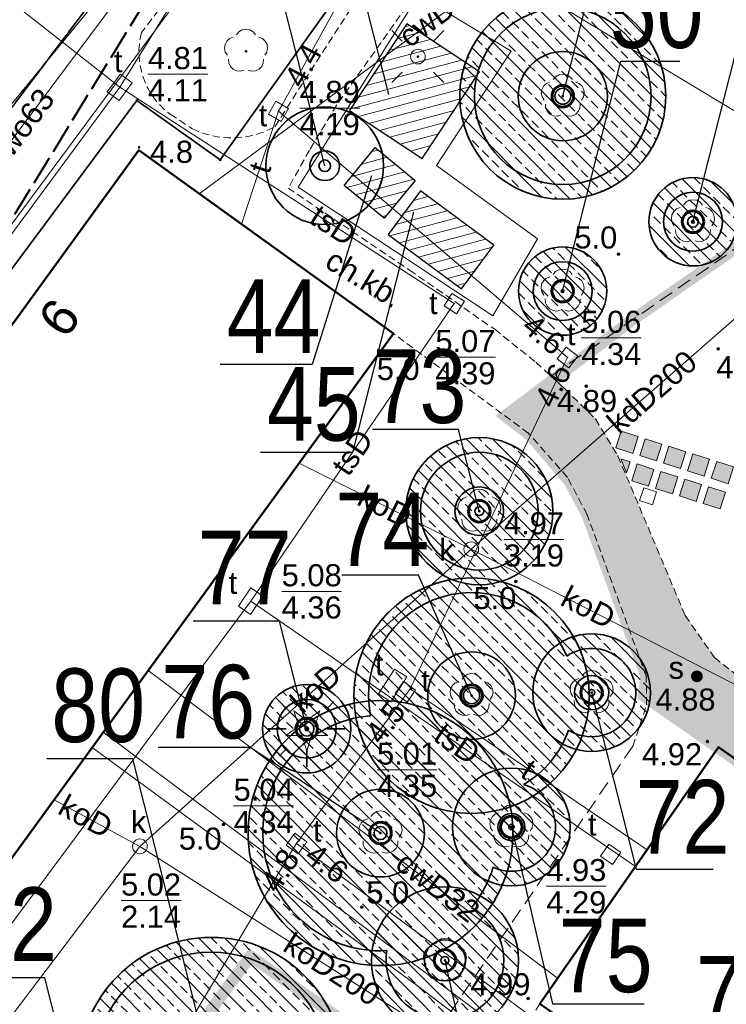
# Model space of a CAD drawing. Extents: x 5477758 to 5478333, y 5918235 to 5918502.
# Tile 51 of 130: x 5477895 to 5477919, y 5918360 to 5918394. Entities that reach past the tile are written whole.
import ezdxf
from ezdxf.enums import TextEntityAlignment as Align

# ---------------------------------------------------------------- set-up
doc = ezdxf.new("R2010")
doc.units = 0
doc.header["$LTSCALE"] = 0.25
doc.header["$PDSIZE"] = 0.75
for name, pattern in [('budynki akt$0$DASHED', [19.05, 12.7, -6.35]), ('PRZER1-1', [2, 1, -1]), ('PRZER2-1', [3, 2, -1]), ('PRZER3-1', [4, 3, -1]), ('PRZER4-1', [5, 4, -1]), ('tabelka$0$mapa PZT$0$xref$0$1753 Tchnologia.dwg$0${ Half Dash }', [0])]:
    doc.linetypes.add(name, pattern=pattern)
doc.layers.get('0').update_dxf_attribs({"linetype": 'CONTINUOUS', "lineweight": 13})
for name, color, linetype, lineweight in [('0_NAWIERZCHNIA UTWARDZONA_CHODNIK', 254, 'CONTINUOUS', 0), ('0_PROJEKTOWANE ZABAWKI', 7, 'CONTINUOUS', 0), ('A_GRANICA OPRACOWANIA', 7, 'CONTINUOUS', 0), ('GEPADR_O', 252, 'CONTINUOUS', 18), ('GEPPGD', 252, 'CONTINUOUS', 18), ('GESBZO', 252, 'CONTINUOUS', 50), ('GESDZI', 30, 'CONTINUOUS', 35), ('GESUZY', 252, 'PRZER1-1', 18), ('GSLKRW', 252, 'CONTINUOUS', 25), ('GSPPRB', 252, 'CONTINUOUS', 20), ('GSPRDI', 252, 'CONTINUOUS', 18), ('GSPRDL', 252, 'CONTINUOUS', 18), ('GSPWPN', 252, 'CONTINUOUS', 13), ('GSPWPN_O', 252, 'CONTINUOUS', 13), ('GSSINN', 252, 'CONTINUOUS', 18), ('GSSKOA', 252, 'PRZER3-1', 18), ('GSSKOD', 252, 'PRZER2-1', 18), ('GSSKOD_O', 252, 'PRZER2-1', 18), ('GULCPR', 252, 'CONTINUOUS', 18), ('GULCPR_O', 252, 'CONTINUOUS', 18), ('GULEPR', 252, 'CONTINUOUS', 18), ('GULKPR', 252, 'CONTINUOUS', 18), ('GULKPR_O', 252, 'CONTINUOUS', 18), ('GULTPR', 252, 'CONTINUOUS', 18), ('GULTPR_O', 252, 'CONTINUOUS', 18), ('GULWPR', 252, 'CONTINUOUS', 18), ('GULWPR_O', 252, 'CONTINUOUS', 18), ('GUPELA', 252, 'CONTINUOUS', 18), ('GUPIKP', 252, 'CONTINUOUS', 18), ('GUPIWZ', 252, 'CONTINUOUS', 18), ('GUPIWZ_O', 252, 'CONTINUOUS', 18), ('GUPKSD', 252, 'CONTINUOUS', 18), ('GUPPRZ', 252, 'CONTINUOUS', 18), ('GUPPRZ_O', 252, 'CONTINUOUS', 18), ('GUPSUT', 252, 'CONTINUOUS', 18), ('GUPSUT_O', 252, 'CONTINUOUS', 18), ('GUPTSZ', 252, 'CONTINUOUS', 18), ('GUPTSZ_O', 252, 'CONTINUOUS', 18), ('OT_Rzedna', 252, 'CONTINUOUS', 18), ('pomiar', 252, 'CONTINUOUS', 18), ('wysokosci', 252, 'CONTINUOUS', 18), ('zakres', 252, 'PRZER4-1', 50), ('ZZ_deskowanie', 170, 'CONTINUOUS', 60), ('ZZ_drzewo-nanoszone-recznie', 24, 'CONTINUOUS', 35), ('ZZ_ekran', 55, 'BATTING', 13), ('ZZ_grupa', 60, 'CONTINUOUS', 30), ('ZZ_grupa-krzewow-szraf', 60, 'CONTINUOUS', 13), ('ZZ_korona', 94, 'CONTINUOUS', 35), ('ZZ_legenda', 7, 'CONTINUOUS', 13), ('ZZ_nawadnianie', 150, 'CONTINUOUS', 9), ('ZZ_NSOD', 202, 'CONTINUOUS', 35), ('ZZ_numer-inwentaryzacyjny', 5, 'CONTINUOUS', 25), ('ZZ_SOD', 210, 'tabelka$0$mapa PZT$0$xref$0$1753 Tchnologia.dwg$0${ Half Dash }', 35), ('ZZ_średnica-pnia', 130, 'CONTINUOUS', 35)]:
    doc.layers.add(name, color=color, linetype=linetype, lineweight=lineweight)
doc.styles.add('GEO-INFO', font='arial.ttf')
doc.styles.add('zielen', font='ARIALN.TTF', dxfattribs={"height": 2.5})
doc.linetypes.add('BATTING', pattern='A,0.00254,-2.54,[134,ltypeshp.shx,S=2.54,R=0,X=-2.54,Y=0],-5.08,[134,ltypeshp.shx,S=2.54,R=180,X=2.54,Y=0],-2.54', length=10.16254)
pattern_1 = [(194.933, (5477837.84446, 5918344.9947), (0.0818164, -0.3067773), [])]
pattern_2 = [(134.933, (5477837.84446, 5918344.9947), (-0.4495376, -0.4484874), []), (134.933, (5477837.845, 5918345.4437), (-0.4495376, -0.4484874), [0.3175, -0.15875])]

# ---------------------------------------------------------------- blocks, each defined once
blk = doc.blocks.new('EPPGN')
blk.add_hatch(color=0).paths.add_polyline_path([(0, -0.09), (0.027812, -0.085595), (0.052901, -0.072812), (0.072812, -0.052901), (0.085595, -0.027812), (0.09, 0), (0.085595, 0.027812), (0.072812, 0.052901), (0.052901, 0.072812), (0.027812, 0.085595), (0, 0.09), (-0.027812, 0.085595), (-0.052901, 0.072812), (-0.072812, 0.052901), (-0.085595, 0.027812), (-0.09, 0), (-0.085595, -0.027812), (-0.072812, -0.052901), (-0.052901, -0.072812), (-0.027812, -0.085595)])
blk = doc.blocks.new('POINT')
at = {"color": 0}
blk.add_point((0, 0), dxfattribs=at)
blk = doc.blocks.new('KOLO')
blk.add_hatch(color=0).paths.add_polyline_path([(-0.5, 0), (-0.482963, -0.12941), (-0.433013, -0.25), (-0.353553, -0.353553), (-0.25, -0.433013), (-0.12941, -0.482963), (0, -0.5), (0.12941, -0.482963), (0.25, -0.433013), (0.353553, -0.353553), (0.433013, -0.25), (0.482963, -0.12941), (0.5, 0), (0.482963, 0.12941), (0.433013, 0.25), (0.353553, 0.353553), (0.25, 0.433013), (0.12941, 0.482963), (0, 0.5), (-0.12941, 0.482963), (-0.25, 0.433013), (-0.353553, 0.353553), (-0.433013, 0.25), (-0.482963, 0.12941)])
blk = doc.blocks.new('SPDIP')
blk.add_hatch(color=0).paths.add_polyline_path([(0, -0.09), (0.027812, -0.085595), (0.052901, -0.072812), (0.072812, -0.052901), (0.085595, -0.027812), (0.09, 0), (0.085595, 0.027812), (0.072812, 0.052901), (0.052901, 0.072812), (0.027812, 0.085595), (0, 0.09), (-0.027812, 0.085595), (-0.052901, 0.072812), (-0.072812, 0.052901), (-0.085595, 0.027812), (-0.09, 0), (-0.085595, -0.027812), (-0.072812, -0.052901), (-0.052901, -0.072812), (-0.027812, -0.085595)])
at = {"color": 0}
blk.add_lwpolyline([(0.544942, 0.177062), (1.426676, -0.463555), (0.336792, -0.463555), (0, -1.500096), (-0.336792, -0.463555), (-1.426676, -0.463555), (-0.544942, 0.177062), (-0.881734, 1.213603), (0, 0.572986), (0.881734, 1.213603)], close=True, dxfattribs=at)
blk = doc.blocks.new('OKRAG_PELNY')
at = {"color": 0}
blk.add_lwpolyline([(0, 0.5), (0.12941, 0.482963), (0.25, 0.433013), (0.353553, 0.353553), (0.433013, 0.25), (0.482963, 0.12941), (0.5, 0), (0.482963, -0.12941), (0.433013, -0.25), (0.353553, -0.353553), (0.25, -0.433013), (0.12941, -0.482963), (0, -0.5), (-0.12941, -0.482963), (-0.25, -0.433013), (-0.353553, -0.353553), (-0.433013, -0.25), (-0.482963, -0.12941), (-0.5, 0), (-0.482963, 0.12941), (-0.433013, 0.25), (-0.353553, 0.353553), (-0.25, 0.433013), (-0.12941, 0.482963)], close=True, dxfattribs=at)
blk = doc.blocks.new('PROSTOKAT1_5-1_PELNY')
at = {"color": 0}
blk.add_lwpolyline([(0.75, -0.5), (-0.75, -0.5), (-0.75, 0.5), (0.75, 0.5)], close=True, dxfattribs=at)
blk = doc.blocks.new('KWADRAT_NIEPRZEZR')
at = {"color": 0}
blk.add_lwpolyline([(-0.5, -0.5), (0.5, -0.5), (0.5, 0.5), (-0.5, 0.5)], close=True, dxfattribs=at)
blk = doc.blocks.new('SUEO')
blk.add_hatch(color=0).paths.add_polyline_path([(-0.002174, 0.089974), (0.023762, 0.086807), (0.042561, 0.0793), (0.060131, 0.066965), (0.076266, 0.047786), (0.086234, 0.025762), (0.089972, 0.002226), (0.088646, -0.015553), (0.081114, -0.038994), (0.066834, -0.060276), (0.049699, -0.075033), (0.027576, -0.085671), (0.004027, -0.08991), (-0.019639, -0.087831), (-0.040932, -0.080154), (-0.059082, -0.067892), (-0.073734, -0.051607), (-0.08374, -0.032979), (-0.089221, -0.011817), (-0.089063, 0.012951), (-0.082571, 0.035806), (-0.069528, 0.057148), (-0.048957, 0.075519), (-0.026898, 0.085887)])
at = {"color": 0}
for points in [[(-1.767767, 1.767767), (-1.06066, 1.06066)], [(1.767767, 1.767767), (1.06066, 1.06066)], [(-1.767767, -1.767767), (-1.06066, -1.06066)], [(1.767767, -1.767767), (1.06066, -1.06066)]]:
    blk.add_lwpolyline(points, dxfattribs=at)
blk = doc.blocks.new('OTRN')
at = {"linetype": 'Continuous', "lineweight": 13}
blk.add_hatch(color=0, dxfattribs=at).paths.add_polyline_path([(0, -0.091, 1), (0, 0.091, 1)])
at = {"color": 0, "linetype": 'Continuous', "lineweight": 13}
blk.add_circle((0, 0), 0.0906, dxfattribs=at)
blk = doc.blocks.new('SZAFA1')
at = {"color": 0}
blk.add_lwpolyline([(-1, -0.5), (-1, 0.5), (1, 0.5), (1, -0.5)], close=True, dxfattribs=at)
blk = doc.blocks.new('drzewo-odreczne')
at = {"layer": 'ZZ_drzewo-nanoszone-recznie', "linetype": 'Continuous'}
for radius in [0.502, 0.196]:
    blk.add_circle((0, 0), radius, dxfattribs=at)
blk = doc.blocks.new('SPDLP')
blk.add_hatch(color=0).paths.add_polyline_path([(0, -0.09), (0.027812, -0.085595), (0.052901, -0.072812), (0.072812, -0.052901), (0.085595, -0.027812), (0.09, 0), (0.085595, 0.027812), (0.072812, 0.052901), (0.052901, 0.072812), (0.027812, 0.085595), (0, 0.09), (-0.027812, 0.085595), (-0.052901, 0.072812), (-0.072812, 0.052901), (-0.085595, 0.027812), (-0.09, 0), (-0.085595, -0.027812), (-0.072812, -0.052901), (-0.052901, -0.072812), (-0.027812, -0.085595)])
at = {"color": 0}
for points in [[(-0.648554, 1.126667), (-0.481106, 1.325358), (-0.255912, 1.454989), (0, 1.5), (0.255912, 1.454989), (0.481106, 1.325358), (0.648554, 1.126667)], [(-1.271938, -0.268652), (-1.40916, -0.048001), (-1.462858, 0.20623), (-1.426585, 0.463525), (-1.304695, 0.693003), (-1.11182, 0.867117), (-0.871109, 0.964971)], [(0.871109, 0.964971), (1.11182, 0.867117), (1.304695, 0.693003), (1.426585, 0.463525), (1.462858, 0.20623), (1.40916, -0.048001), (1.271938, -0.268652)], [(-0.137547, -1.292703), (-0.389802, -1.355024), (-0.648184, -1.327532), (-0.881678, -1.213525), (-1.062258, -1.026689), (-1.168249, -0.78945), (-1.186929, -0.530282)], [(1.186929, -0.530282), (1.168249, -0.78945), (1.062258, -1.026689), (0.881678, -1.213525), (0.648184, -1.327532), (0.389802, -1.355024), (0.137547, -1.292703)]]:
    blk.add_lwpolyline(points, dxfattribs=at)

msp = doc.modelspace()

# ---------------------------------------------------------------- hatches: boundary and pattern name
at = {"lineweight": 0}
for points in [[(5477916.16, 5918379.424), (5477915.978, 5918378.852), (5477915.406, 5918379.034), (5477915.588, 5918379.606)], [(5477916.97, 5918379.167), (5477916.788, 5918378.595), (5477916.216, 5918378.776), (5477916.398, 5918379.348)], [(5477917.78, 5918378.909), (5477917.598, 5918378.337), (5477917.026, 5918378.519), (5477917.208, 5918379.091)], [(5477918.59, 5918378.652), (5477918.408, 5918378.08), (5477917.836, 5918378.262), (5477918.018, 5918378.833)], [(5477915.887, 5918378.566), (5477915.768, 5918378.192), (5477915.567, 5918378.668)], [(5477916.697, 5918378.309), (5477916.515, 5918377.737), (5477915.944, 5918377.919), (5477916.125, 5918378.491)], [(5477919.4, 5918378.394), (5477919.218, 5918377.822), (5477918.646, 5918378.004), (5477918.828, 5918378.576)], [(5477917.507, 5918378.051), (5477917.326, 5918377.48), (5477916.754, 5918377.661), (5477916.935, 5918378.233)], [(5477918.317, 5918377.794), (5477918.136, 5918377.222), (5477917.564, 5918377.404), (5477917.745, 5918377.976)], [(5477919.127, 5918377.537), (5477918.946, 5918376.965), (5477918.374, 5918377.146), (5477918.556, 5918377.718)]]:
    msp.add_hatch(color=254, dxfattribs=at).paths.add_polyline_path(points)
at = {"layer": '0_NAWIERZCHNIA UTWARDZONA_CHODNIK', "transparency": 33554636}
msp.add_hatch(color=256, dxfattribs=at).paths.add_polyline_path([(5477913.305, 5918381.377), (5477913.587, 5918381.118), (5477914.71, 5918380.022), (5477915.305, 5918379.04), (5477915.475, 5918378.759), (5477916.459, 5918376.427), (5477917.761, 5918373.34), (5477918.755, 5918371.916), (5477919.712, 5918371.162), (5477919.923, 5918371.018), (5477937.351, 5918359.126), (5477940.619, 5918356.896), (5477939.869, 5918356.504), (5477938.795, 5918354.966), (5477916.444, 5918370.588), (5477916.433, 5918371.286), (5477914.46, 5918376.682), (5477914.426, 5918376.774), (5477913.752, 5918378.047), (5477912.428, 5918379.542), (5477911.642, 5918380.121)])
at = {"layer": 'ZZ_grupa-krzewow-szraf'}
h = msp.add_hatch(dxfattribs=at)
h.set_pattern_fill('ANSI31', color=256, scale=0.1, angle=90)
h.set_pattern_definition(pattern_1)
h.paths.add_polyline_path([(5477908.821, 5918388.862), (5477910.771, 5918391.808), (5477908.306, 5918393.44), (5477906.355, 5918390.493)])
h = msp.add_hatch(dxfattribs=at)
h.set_pattern_fill('ANSI31', color=256, scale=0.1, angle=90)
h.set_pattern_definition(pattern_1)
h.paths.add_polyline_path([(5477908.586, 5918388.121), (5477907.532, 5918386.838), (5477906.173, 5918387.954), (5477907.228, 5918389.237)])
h = msp.add_hatch(dxfattribs=at)
h.set_pattern_fill('ANSI31', color=256, scale=0.1, angle=90)
h.set_pattern_definition([(194.933, (5477839.079, 5918346.2483), (0.0818164, -0.3067773), [])])
h.paths.add_polyline_path([(5477907.665, 5918386.281), (5477910.158, 5918384.438), (5477911.255, 5918385.921), (5477908.762, 5918387.765)])
at = {"layer": 'ZZ_nawadnianie', "ltscale": 0.15}
h = msp.add_hatch(dxfattribs=at)
h.set_pattern_fill('ANSI33', color=256, scale=0.1, angle=30)
h.set_pattern_definition(pattern_2)
edge = h.paths.add_edge_path()
edge.add_arc((5477913.6, 5918390.983), 3.5, 0, 360)
h = msp.add_hatch(dxfattribs=at)
h.set_pattern_fill('ANSI33', color=256, scale=0.1, angle=30)
h.set_pattern_definition(pattern_2)
edge = h.paths.add_edge_path()
edge.add_arc((5477918.023, 5918386.719), 1.5, 0, 360)
h = msp.add_hatch(dxfattribs=at)
h.set_pattern_fill('ANSI33', color=256, scale=0.1, angle=30)
h.set_pattern_definition(pattern_2)
edge = h.paths.add_edge_path()
edge.add_arc((5477913.595, 5918384.363), 1.5, 0, 360)
h = msp.add_hatch(dxfattribs=at)
h.set_pattern_fill('ANSI33', color=256, scale=0.1, angle=30)
h.set_pattern_definition(pattern_2)
edge = h.paths.add_edge_path()
edge.add_arc((5477910.762, 5918376.887), 2.5, 0, 360)
h = msp.add_hatch(dxfattribs=at)
h.set_pattern_fill('ANSI33', color=256, scale=0.1, angle=30)
h.set_pattern_definition(pattern_2)
edge = h.paths.add_edge_path()
edge.add_arc((5477910.5, 5918370.623), 4, 0, 360)
h = msp.add_hatch(dxfattribs=at)
h.set_pattern_fill('ANSI33', color=256, scale=0.1, angle=30)
h.set_pattern_definition(pattern_2)
edge = h.paths.add_edge_path()
edge.add_arc((5477914.579, 5918370.726), 2, 0, 360)
h = msp.add_hatch(dxfattribs=at)
h.set_pattern_fill('ANSI33', color=256, scale=0.1, angle=30)
h.set_pattern_definition(pattern_2)
edge = h.paths.add_edge_path()
edge.add_arc((5477904.899, 5918369.495), 1.5, 0, 360)
h = msp.add_hatch(dxfattribs=at)
h.set_pattern_fill('ANSI33', color=256, scale=0.1, angle=30)
h.set_pattern_definition(pattern_2)
edge = h.paths.add_edge_path()
edge.add_arc((5477907.406, 5918365.954), 4.5, 0, 360)
h = msp.add_hatch(dxfattribs=at)
h.set_pattern_fill('ANSI33', color=256, scale=0.1, angle=30)
h.set_pattern_definition(pattern_2)
edge = h.paths.add_edge_path()
edge.add_arc((5477911.852, 5918366.16), 2, 0, 360)
h = msp.add_hatch(dxfattribs=at)
h.set_pattern_fill('ANSI33', color=256, scale=0.1, angle=30)
h.set_pattern_definition(pattern_2)
edge = h.paths.add_edge_path()
edge.add_arc((5477909.596, 5918361.628), 2.5, 0, 360)
h = msp.add_hatch(dxfattribs=at)
h.set_pattern_fill('ANSI33', color=256, scale=0.1, angle=30)
h.set_pattern_definition(pattern_2)
edge = h.paths.add_edge_path()
edge.add_arc((5477901.658, 5918357.912), 4.5, 0, 360)

# ---------------------------------------------------------------- linework, layer by layer
for points in [[(5477916.16, 5918379.424), (5477915.978, 5918378.852), (5477915.406, 5918379.034), (5477915.588, 5918379.606), (5477916.16, 5918379.424)], [(5477916.97, 5918379.167), (5477916.788, 5918378.595), (5477916.216, 5918378.776), (5477916.398, 5918379.348), (5477916.97, 5918379.167)], [(5477917.78, 5918378.909), (5477917.598, 5918378.337), (5477917.026, 5918378.519), (5477917.208, 5918379.091), (5477917.78, 5918378.909)], [(5477918.59, 5918378.652), (5477918.408, 5918378.08), (5477917.836, 5918378.262), (5477918.018, 5918378.833), (5477918.59, 5918378.652)], [(5477915.887, 5918378.566), (5477915.768, 5918378.192), (5477915.567, 5918378.668), (5477915.887, 5918378.566)], [(5477916.697, 5918378.309), (5477916.515, 5918377.737), (5477915.944, 5918377.919), (5477916.125, 5918378.491), (5477916.697, 5918378.309)], [(5477919.4, 5918378.394), (5477919.218, 5918377.822), (5477918.646, 5918378.004), (5477918.828, 5918378.576), (5477919.4, 5918378.394)], [(5477917.507, 5918378.051), (5477917.326, 5918377.48), (5477916.754, 5918377.661), (5477916.935, 5918378.233), (5477917.507, 5918378.051)], [(5477918.317, 5918377.794), (5477918.136, 5918377.222), (5477917.564, 5918377.404), (5477917.745, 5918377.976), (5477918.317, 5918377.794)], [(5477919.127, 5918377.537), (5477918.946, 5918376.965), (5477918.374, 5918377.146), (5477918.556, 5918377.718), (5477919.127, 5918377.537)]]:
    msp.add_lwpolyline(points)
at = {"layer": '0_PROJEKTOWANE ZABAWKI'}
msp.add_lwpolyline([(5477916.647, 5918377.107), (5477916.787, 5918377.546), (5477916.348, 5918377.685), (5477916.209, 5918377.247), (5477916.647, 5918377.107)], dxfattribs=at)
at = {"layer": 'A_GRANICA OPRACOWANIA', "color": 1, "linetype": 'budynki akt$0$DASHED', "ltscale": 0.1, "const_width": 0.4}
for points in [[(5477939.869, 5918356.504), (5477940.619, 5918356.896), (5477942.101, 5918363.93), (5477943.898, 5918372.463), (5477938.811, 5918375.814), (5477939.356, 5918376.864), (5477927.622, 5918384.214), (5477926.949, 5918383.275), (5477923.735, 5918385.254), (5477924.621, 5918386.867), (5477922.565, 5918387.972), (5477915.954, 5918383.377), (5477911.642, 5918380.121), (5477912.501, 5918379.46), (5477913.835, 5918377.89), (5477914.426, 5918376.774), (5477916.433, 5918371.286), (5477916.349, 5918370.613), (5477938.795, 5918354.966), (5477939.869, 5918356.504)], [(5477902.984, 5918361.774), (5477916.9, 5918352.076), (5477917.564, 5918351.614), (5477920.33, 5918349.686), (5477925.008, 5918346.426), (5477927.636, 5918344.595), (5477927.224, 5918344.001), (5477929.613, 5918342.342), (5477930.353, 5918341.828), (5477931.84, 5918340.796), (5477932.36, 5918340.435), (5477932.052, 5918338.73), (5477931.779, 5918337.302), (5477931.203, 5918334.286), (5477930.468, 5918330.081), (5477929.362, 5918324.071), (5477927.904, 5918321.69), (5477892.005, 5918346.724), (5477902.984, 5918361.774)]]:
    msp.add_lwpolyline(points, dxfattribs=at)
at = {"layer": 'GESBZO', "linetype": 'Continuous', "lineweight": 50}
msp.add_lwpolyline([(5477870.317, 5918349.4), (5477899.19, 5918389.146), (5477907.843, 5918382.921), (5477878.9, 5918343.165)], close=True, dxfattribs=at)
for points in [[(5477912.816, 5918360.152), (5477918.892, 5918368.876), (5477953.955, 5918344.371)], [(5477948.209, 5918335.409), (5477912.816, 5918360.152)]]:
    msp.add_lwpolyline(points, dxfattribs=at)
at = {"layer": 'GESDZI', "linetype": 'Continuous'}
for points in [[(5477927.041, 5918302.392), (5477865.49, 5918345.57), (5477899.13, 5918390.84), (5477901.96, 5918388.82), (5477916.33, 5918408.95), (5477922.92, 5918418.17), (5477913.96, 5918422.85), (5477897.73, 5918431.34), (5477895.359, 5918432.58)], [(5477972.897, 5918373.915), (5477916.33, 5918408.95), (5477901.96, 5918388.82), (5477899.13, 5918390.84), (5477865.49, 5918345.57), (5477927.041, 5918302.392)]]:
    msp.add_lwpolyline(points, dxfattribs=at)
at = {"layer": 'GESUZY', "linetype": 'PRZER1-1', "lineweight": 18, "ltscale": 0.5}
for points in [[(5477927.041, 5918302.392), (5477865.49, 5918345.57), (5477899.13, 5918390.84), (5477901.96, 5918388.82), (5477916.33, 5918408.95), (5477972.897, 5918373.915)], [(5477972.897, 5918373.915), (5477916.33, 5918408.95), (5477901.96, 5918388.82), (5477899.13, 5918390.84), (5477865.49, 5918345.57), (5477927.041, 5918302.392)]]:
    msp.add_lwpolyline(points, dxfattribs=at)
at = {"layer": 'GSLKRW', "linetype": 'Continuous', "lineweight": 25}
msp.add_lwpolyline([(5477916.923, 5918411.582, 0.17002), (5477912.469, 5918412.502, 0.138117), (5477909.644, 5918410.498), (5477899.436, 5918396.65), (5477887.751, 5918381.183), (5477876.648, 5918366.683), (5477867.96, 5918355.16), (5477862.12, 5918347.42), (5477861.665, 5918346.805)], format="xyb", dxfattribs=at)
at = {"layer": 'GSPPRB', "linetype": 'Continuous', "lineweight": 20}
for p in [(5477899.19, 5918389.146), (5477901.249, 5918387.665), (5477902.681, 5918386.635), (5477907.843, 5918382.921), (5477913.664, 5918381.047), (5477914.71, 5918380.022), (5477912.428, 5918379.542), (5477904.64, 5918378.521), (5477915.475, 5918378.759), (5477913.752, 5918378.047), (5477914.426, 5918376.774), (5477917.761, 5918373.34), (5477918.755, 5918371.916), (5477899.51, 5918371.474), (5477916.433, 5918371.286), (5477916.449, 5918370.316), (5477897.988, 5918369.384), (5477897.61, 5918368.865), (5477915.983, 5918368.908), (5477918.892, 5918368.876), (5477896.313, 5918367.084), (5477916.463, 5918365.389), (5477916.067, 5918364.819), (5477913.42, 5918361.02), (5477912.816, 5918360.152)]:
    msp.add_point(p, dxfattribs=at)
at = {"layer": 'GSSINN', "linetype": 'Continuous', "lineweight": 18}
msp.add_lwpolyline([(5477913.664, 5918381.047), (5477913.201, 5918381.474)], dxfattribs=at)
at = {"layer": 'GSSKOA', "linetype": 'PRZER3-1', "lineweight": 18, "ltscale": 0.5}
msp.add_lwpolyline([(5477916.923, 5918411.582, 0.17002), (5477912.469, 5918412.502, 0.138117), (5477909.644, 5918410.498), (5477899.436, 5918396.65), (5477887.751, 5918381.183), (5477876.648, 5918366.683), (5477867.96, 5918355.16), (5477862.12, 5918347.42), (5477861.665, 5918346.805)], format="xyb", dxfattribs=at)
at = {"layer": 'GSSKOD', "linetype": 'PRZER2-1', "lineweight": 18, "ltscale": 0.5}
for points in [[(5477865.954, 5918352.503), (5477876.648, 5918366.683), (5477887.751, 5918381.183), (5477899.436, 5918396.65), (5477909.644, 5918410.498)], [(5477917.56, 5918408.197), (5477911.982, 5918399.231), (5477905.919, 5918390.686), (5477904.995, 5918389.152), (5477904.268, 5918387.86), (5477908.39, 5918385.079), (5477911.285, 5918383.065), (5477912.686, 5918381.948), (5477913.664, 5918381.047)], [(5477899.19, 5918389.146), (5477870.317, 5918349.4)], [(5477907.843, 5918382.921), (5477899.19, 5918389.146)], [(5477915.983, 5918368.908), (5477916.449, 5918370.316), (5477916.433, 5918371.286), (5477914.426, 5918376.774), (5477913.752, 5918378.047), (5477912.428, 5918379.542), (5477907.843, 5918382.921)], [(5477913.664, 5918381.047), (5477914.71, 5918380.022), (5477915.475, 5918378.759), (5477917.761, 5918373.34), (5477918.755, 5918371.916), (5477919.712, 5918371.162)], [(5477953.955, 5918344.371), (5477918.892, 5918368.876), (5477912.816, 5918360.152), (5477909.863, 5918355.582), (5477916.678, 5918350.56), (5477917.405, 5918351.474), (5477927.496, 5918344.442), (5477926.88, 5918343.51), (5477932.252, 5918339.779), (5477929.362, 5918324.071), (5477935.927, 5918319.225), (5477938.124, 5918320.534), (5477940.031, 5918323.232), (5477938.216, 5918324.426), (5477940.878, 5918328.21), (5477941.747, 5918327.531), (5477940.015, 5918324.991), (5477941.068, 5918324.27)], [(5477915.983, 5918368.908), (5477915.983, 5918368.908), (5477915.983, 5918368.908)]]:
    msp.add_lwpolyline(points, dxfattribs=at)
for points in [[(5477900.261, 5918390.369), (5477901, 5918389.887, 0.248684), (5477903.814, 5918389.947), (5477906.674, 5918394.398), (5477915.085, 5918407.763, 0.247475), (5477914.641, 5918409.933)], [(5477911.534, 5918409.059), (5477899.283, 5918393.144, 0.305414), (5477900.261, 5918390.369)]]:
    msp.add_lwpolyline(points, format="xyb", dxfattribs=at)
at = {"layer": 'GSSKOD', "linetype": 'PRZER2-1', "lineweight": 18}
msp.add_lwpolyline([(5477913.201, 5918381.474), (5477922.112, 5918387.635), (5477923.78, 5918386.612), (5477923.191, 5918385.588), (5477926.949, 5918383.275), (5477927.622, 5918384.214), (5477939.356, 5918376.864), (5477938.811, 5918375.814), (5477943.898, 5918372.463), (5477940.619, 5918356.896), (5477940.619, 5918356.896)], dxfattribs=at)
at = {"layer": 'GULCPR', "linetype": 'Continuous', "lineweight": 18}
for points in [[(5477901.249, 5918387.665), (5477914.632, 5918397.581)], [(5477899.51, 5918371.474), (5477913.42, 5918361.02)], [(5477897.988, 5918369.384), (5477912.19, 5918358.778), (5477911.02, 5918357.046), (5477913.282, 5918355.393), (5477914.561, 5918357.187), (5477924.74, 5918350.032), (5477947.263, 5918333.933)], [(5477897.61, 5918368.865), (5477908.665, 5918360.767), (5477911.414, 5918358.665), (5477910.336, 5918357.112), (5477913.42, 5918354.88), (5477914.595, 5918356.444), (5477929.504, 5918345.945), (5477947.01, 5918333.538)]]:
    msp.add_lwpolyline(points, dxfattribs=at)
at = {"layer": 'GULEPR', "linetype": 'Continuous', "lineweight": 18}
msp.add_lwpolyline([(5477935.499, 5918397.082), (5477937.361, 5918397.785), (5477912.983, 5918412.792), (5477909.758, 5918408.797), (5477894.703, 5918390.505), (5477886.307, 5918389.031), (5477885.058, 5918389.937)], dxfattribs=at)
at = {"layer": 'GULKPR', "linetype": 'Continuous', "lineweight": 18}
for points in [[(5477915.758, 5918414.847), (5477904.421, 5918399.536), (5477906.967, 5918402.974), (5477866.761, 5918348.672)], [(5477938.504, 5918379.01), (5477904.421, 5918399.536)], [(5477923.346, 5918386.286), (5477922.742, 5918386.303), (5477910.49, 5918375.599)], [(5477904.64, 5918378.521), (5477910.49, 5918375.599)], [(5477910.49, 5918375.599), (5477899.231, 5918365.503)], [(5477920.222, 5918370.601), (5477910.49, 5918375.599)], [(5477896.313, 5918367.084), (5477899.231, 5918365.503)], [(5477899.231, 5918365.503), (5477884.15, 5918345.61)], [(5477912.31, 5918357.179), (5477899.231, 5918365.503)]]:
    msp.add_lwpolyline(points, dxfattribs=at)
at = {"layer": 'GULTPR', "linetype": 'Continuous', "lineweight": 18}
for points in [[(5477922.67, 5918425.86), (5477922.52, 5918425.566), (5477912.874, 5918406.653), (5477912.76, 5918406.43), (5477912.639, 5918406.211), (5477904.061, 5918390.689), (5477903.94, 5918390.47), (5477913.569, 5918382.272), (5477913.76, 5918382.11), (5477913.65, 5918381.879), (5477908.41, 5918370.85), (5477908.262, 5918370.649), (5477904.55, 5918365.6), (5477904.751, 5918365.452), (5477947.345, 5918334.06)], [(5477908.029, 5918406.56), (5477898.547, 5918391.286)], [(5477890.015, 5918398.006), (5477898.547, 5918391.286)], [(5477868.129, 5918350.025), (5477898.547, 5918391.286)], [(5477898.547, 5918391.286), (5477909.913, 5918383.941)], [(5477903.94, 5918390.47), (5477902.681, 5918386.635)], [(5477909.913, 5918383.941), (5477902.995, 5918373.828)], [(5477902.995, 5918373.828), (5477883.461, 5918347.533)], [(5477902.995, 5918373.828), (5477915.02, 5918365.538), (5477916.067, 5918364.819)], [(5477908.41, 5918370.85), (5477916.463, 5918365.389)], [(5477904.55, 5918365.6), (5477904.421, 5918365.385), (5477891.28, 5918343.408), (5477891.15, 5918343.19), (5477897.286, 5918337.71)]]:
    msp.add_lwpolyline(points, dxfattribs=at)
at = {"layer": 'GULWPR', "linetype": 'Continuous', "lineweight": 18}
msp.add_lwpolyline([(5477915.953, 5918418.122), (5477908.77, 5918408.053), (5477881.88, 5918372.15), (5477885.271, 5918369.927)], dxfattribs=at)
at = {"layer": 'GUPPRZ_O', "linetype": 'Continuous', "lineweight": 9, "flags": 128}
for points in [[(5477899.503, 5918391.73), (5477901.542, 5918391.73)], [(5477904.661, 5918390.582), (5477906.7, 5918390.582)], [(5477914.229, 5918382.773), (5477916.267, 5918382.773)], [(5477909.271, 5918382.118), (5477911.309, 5918382.118)], [(5477911.601, 5918375.931), (5477913.639, 5918375.931)], [(5477904.048, 5918374.164), (5477906.086, 5918374.164)], [(5477907.289, 5918368.106), (5477909.327, 5918368.106)], [(5477902.415, 5918366.877), (5477904.453, 5918366.877)], [(5477913.039, 5918364.148), (5477915.077, 5918364.148)], [(5477898.59, 5918363.658), (5477900.628, 5918363.658)]]:
    msp.add_lwpolyline(points, dxfattribs=at)
at = {"layer": 'pomiar', "linetype": 'PRZER2-1', "lineweight": 13, "flags": 128}
msp.add_lwpolyline([(5477915.983, 5918368.908), (5477903.336, 5918350.476), (5477901.759, 5918348.207), (5477901.353, 5918348.025), (5477901.03, 5918348.011), (5477900.686, 5918348.087), (5477900.686, 5918348.087)], dxfattribs=at)
at = {"layer": 'zakres', "linetype": 'PRZER4-1', "lineweight": 40}
msp.add_lwpolyline([(5477963.54, 5918377.848), (5477941.504, 5918392.244), (5477979.546, 5918459.295), (5477938.033, 5918482.848), (5477904.167, 5918427.813), (5477915.775, 5918420.837), (5477872.982, 5918351.171), (5477887.852, 5918340.978), (5477923.836, 5918315.921)], close=True, dxfattribs=at)
at = {"layer": 'ZZ_deskowanie', "linetype": 'Continuous', "ltscale": 0.1}
for centre in [(5477913.6, 5918390.983, 10.12), (5477918.023, 5918386.719), (5477913.595, 5918384.363), (5477910.762, 5918376.887), (5477910.5, 5918370.623, 10.12), (5477914.579, 5918370.726), (5477904.899, 5918369.495, 10.12), (5477911.852, 5918366.16), (5477907.406, 5918365.954, 10.12), (5477909.596, 5918361.628)]:
    msp.add_circle(centre, 0.367, dxfattribs=at)
at = {"layer": 'ZZ_ekran', "ltscale": 0.15, "elevation": 10.18}
msp.add_lwpolyline([(5477908.696, 5918394.424), (5477904.607, 5918387.892), (5477911.227, 5918383.521), (5477912.743, 5918386.138), (5477909.312, 5918388.635), (5477911.842, 5918392.518), (5477908.696, 5918394.424)], dxfattribs=at)
at = {"layer": 'ZZ_grupa', "elevation": 10.8}
msp.add_lwpolyline([(5477908.821, 5918388.862), (5477910.771, 5918391.808), (5477908.306, 5918393.44), (5477906.355, 5918390.493)], close=True, dxfattribs=at)
at = {"layer": 'ZZ_grupa'}
for points in [[(5477908.586, 5918388.121), (5477907.532, 5918386.838), (5477906.173, 5918387.954), (5477907.228, 5918389.237)], [(5477907.665, 5918386.281), (5477910.158, 5918384.438), (5477911.255, 5918385.921), (5477908.762, 5918387.765)]]:
    msp.add_lwpolyline(points, close=True, dxfattribs=at)
at = {"layer": 'ZZ_korona'}
for p, q in [((5477904.899, 5918370.189), (5477904.899, 5918370.802)), ((5477904.192, 5918370.202), (5477903.975, 5918370.419)), ((5477905.606, 5918370.202), (5477905.823, 5918370.419)), ((5477904.205, 5918369.495), (5477903.593, 5918369.495)), ((5477905.593, 5918369.495), (5477906.205, 5918369.495)), ((5477904.192, 5918368.788), (5477903.975, 5918368.572)), ((5477904.899, 5918368.802), (5477904.899, 5918368.189)), ((5477905.606, 5918368.788), (5477905.823, 5918368.572))]:
    msp.add_line(p, q, dxfattribs=at)
for centre, radius in [((5477913.6, 5918390.983, 10.12), 3), ((5477905.512, 5918388.621, 10.18), 2), ((5477918.023, 5918386.719), 1), ((5477913.595, 5918384.363), 1), ((5477910.762, 5918376.887), 2), ((5477904.899, 5918369.495), 1)]:
    msp.add_circle(centre, radius, dxfattribs=at)
for centre, radius, start, end in [((5477910.5, 5918370.623), 3.5, 22.5258, 191.2582), ((5477914.579, 5918370.726), 1.5, 238.5266, 124.3507), ((5477907.406, 5918365.954), 4, 94.8625, 273.1161), ((5477910.5, 5918370.623), 3.5, 300.3167, 340.3514), ((5477911.852, 5918366.16), 1.5, 245.6781, 73.9512), ((5477907.406, 5918365.954), 4, 320.5753, 343.1291), ((5477909.596, 5918361.628), 2, 170.4407, 63.2507), ((5477901.658, 5918357.912), 4, 9.7782, 236.4984)]:
    msp.add_arc(centre, radius, start, end, dxfattribs=at)
at = {"layer": 'ZZ_legenda', "ltscale": 0.25}
msp.add_lwpolyline([(5477904.626, 5918369.584), (5477904.492, 5918369.997), (5477904.458, 5918370.102), (5477904.899, 5918369.782), (5477905.34, 5918370.102), (5477905.171, 5918369.584), (5477905.612, 5918369.264), (5477905.067, 5918369.264), (5477904.899, 5918368.745), (5477904.73, 5918369.264), (5477904.186, 5918369.264), (5477904.626, 5918369.584)], dxfattribs=at)
msp.add_circle((5477904.899, 5918369.495), 0.069, dxfattribs=at)
at = {"layer": 'ZZ_NSOD', "ltscale": 0.15}
for centre, radius in [((5477913.6, 5918390.983, 10.12), 1.515), ((5477918.023, 5918386.719), 0.182), ((5477913.595, 5918384.363), 0.365), ((5477910.762, 5918376.887), 0.825), ((5477910.5, 5918370.623, 10.12), 1.488), ((5477914.579, 5918370.726), 0.583), ((5477904.899, 5918369.495), 0.247), ((5477907.406, 5918365.954), 1.49), ((5477911.852, 5918366.16), 0.455), ((5477909.596, 5918361.628), 0.698)]:
    msp.add_circle(centre, radius, dxfattribs=at)
at = {"layer": 'ZZ_numer-inwentaryzacyjny'}
for points in [[(5477907.685, 5918391.039), (5477905.184, 5918400.908), (5477902.254, 5918400.908)], [(5477918.023, 5918386.719), (5477920.001, 5918394.526), (5477922.005, 5918394.526)], [(5477913.595, 5918384.363), (5477915.573, 5918392.169), (5477917.577, 5918392.169)], [(5477908.522, 5918387.045), (5477906.454, 5918378.884), (5477903.329, 5918378.884)], [(5477910.762, 5918376.887), (5477910.06, 5918379.658), (5477907.129, 5918379.658)], [(5477910.5, 5918370.623), (5477908.693, 5918374.709), (5477906.087, 5918374.709)], [(5477904.899, 5918369.495), (5477903.971, 5918373.155), (5477901.041, 5918373.155)], [(5477914.579, 5918370.726), (5477916.098, 5918364.731), (5477918.704, 5918364.731)], [(5477907.406, 5918365.954), (5477902.981, 5918368.865), (5477899.856, 5918368.865)], [(5477901.658, 5918357.912), (5477898.996, 5918368.474), (5477896.066, 5918368.474)], [(5477911.852, 5918366.16), (5477913.246, 5918360.152), (5477916.37, 5918360.152)], [(5477909.596, 5918361.628), (5477910.643, 5918356.89), (5477913.767, 5918356.89)], [(5477898.182, 5918352.421), (5477895.999, 5918361.037), (5477893.068, 5918361.037)]]:
    msp.add_lwpolyline(points, dxfattribs=at)
for points, elevation in [([(5477905.512, 5918388.621), (5477903.011, 5918398.49), (5477900.08, 5918398.49)], 10.18), ([(5477913.6, 5918390.983), (5477915.292, 5918397.658), (5477917.296, 5918397.658)], 10.12), ([(5477907.095, 5918388.282), (5477905.085, 5918381.866), (5477901.961, 5918381.866)], -10.14)]:
    msp.add_lwpolyline(points, dxfattribs=dict(at, elevation=elevation))
at = {"layer": 'ZZ_SOD', "ltscale": 0.15}
for centre, radius in [((5477913.6, 5918390.983, 10.12), 3.5), ((5477918.023, 5918386.719), 1.5), ((5477913.595, 5918384.363), 1.5), ((5477910.762, 5918376.887), 2.5), ((5477910.5, 5918370.623), 4), ((5477914.579, 5918370.726), 2), ((5477904.899, 5918369.495), 1.5), ((5477907.406, 5918365.954, 10.12), 4.5), ((5477911.852, 5918366.16), 2), ((5477909.596, 5918361.628), 2.5), ((5477901.658, 5918357.912), 4.5)]:
    msp.add_circle(centre, radius, dxfattribs=at)
at = {"layer": 'ZZ_średnica-pnia', "ltscale": 0.15}
for centre, radius in [((5477913.6, 5918390.983, 10.12), 0.27), ((5477918.023, 5918386.719), 0.045), ((5477913.595, 5918384.363), 0.045), ((5477910.762, 5918376.887), 0.15), ((5477910.5, 5918370.623), 0.275), ((5477914.579, 5918370.726), 0.105), ((5477904.899, 5918369.495), 0.055), ((5477907.406, 5918365.954), 0.22), ((5477911.852, 5918366.16), 0.09), ((5477909.596, 5918361.628), 0.135)]:
    msp.add_circle(centre, radius, dxfattribs=at)

# ---------------------------------------------------------------- block references
at = {"layer": 'GEPPGD', "lineweight": 18, "xscale": 0.5, "yscale": 0.5}
for p in [(5477899.13, 5918390.84), (5477901.96, 5918388.82)]:
    msp.add_blockref('EPPGN', p, dxfattribs=at)
at = {"layer": 'GSPRDI', "lineweight": 18, "xscale": 0.5, "yscale": 0.5}
msp.add_blockref('SPDIP', (5477904.899, 5918369.495), dxfattribs=at)
at = {"layer": 'GSPRDL', "color": 96, "lineweight": 18, "true_color": 0x008000, "xscale": 0.5, "yscale": 0.5}
for p in [(5477902.838, 5918392.509), (5477913.6, 5918390.983), (5477918.023, 5918386.719), (5477913.595, 5918384.363), (5477910.762, 5918376.887), (5477914.579, 5918370.726), (5477910.5, 5918370.623), (5477911.852, 5918366.16), (5477907.406, 5918365.954), (5477909.596, 5918361.628)]:
    msp.add_blockref('SPDLP', p, dxfattribs=at)
at = {"layer": 'GSPWPN', "lineweight": 13, "xscale": 0.09, "yscale": 0.09}
for p in [(5477899.203, 5918389.248), (5477908.196, 5918382.313)]:
    msp.add_blockref('KOLO', p, dxfattribs=at)
at = {"layer": 'GUPELA', "lineweight": 18, "xscale": 0.5, "yscale": 0.5}
for name, p in [('SUEO', (5477908.677, 5918392.328, 10.15)), ('OKRAG_PELNY', (5477908.677, 5918392.328, 10.16))]:
    msp.add_blockref(name, p, dxfattribs=at)
at = {"layer": 'GUPIKP', "lineweight": 18, "xscale": 0.5, "yscale": 0.5}
for p in [(5477898.547, 5918391.286), (5477903.94, 5918390.47), (5477909.913, 5918383.941), (5477913.76, 5918382.11), (5477902.995, 5918373.828), (5477908.41, 5918370.85), (5477904.55, 5918365.6), (5477915.02, 5918365.538)]:
    msp.add_blockref('POINT', p, dxfattribs=at)
at = {"layer": 'GUPIWZ', "lineweight": 18}
for name, p, xscale, yscale, rotation in [('PROSTOKAT1_5-1_PELNY', (5477898.547, 5918391.286), 0.5, 0.5, 53.2177913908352), ('KWADRAT_NIEPRZEZR', (5477903.94, 5918390.47), 0.5, 0.5, 330.2597751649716), ('KWADRAT_NIEPRZEZR', (5477909.913, 5918383.941), 0.5, 0.5, 327.977112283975), ('KWADRAT_NIEPRZEZR', (5477913.76, 5918382.11), 0.5, 0.5, 141.9952105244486), ('PROSTOKAT1_5-1_PELNY', (5477902.995, 5918373.828), 0.5, 0.5, 55.62718160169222), ('KWADRAT_NIEPRZEZR', (5477908.247, 5918370.753), 0.4999999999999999, 0.4999999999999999, 324.8310861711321), ('KWADRAT_NIEPRZEZR', (5477904.55, 5918365.6), 0.5, 0.5, 324.1274537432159), ('KWADRAT_NIEPRZEZR', (5477915.225, 5918365.231), 0.4999999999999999, 0.4999999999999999, 324.8310861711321)]:
    msp.add_blockref(name, p, dxfattribs=dict(at, xscale=xscale, yscale=yscale, rotation=rotation))
at = {"layer": 'GUPIWZ', "lineweight": 18, "xscale": 0.5, "yscale": 0.5}
for p in [(5477910.49, 5918375.599), (5477899.231, 5918365.503)]:
    msp.add_blockref('OKRAG_PELNY', p, dxfattribs=at)
at = {"layer": 'GUPKSD', "lineweight": 18, "xscale": 0.5, "yscale": 0.5}
for p in [(5477910.49, 5918375.599), (5477899.231, 5918365.503)]:
    msp.add_blockref('POINT', p, dxfattribs=at)
at = {"layer": 'GUPPRZ', "lineweight": 18}
for p in [(5477898.547, 5918391.286), (5477904.061, 5918390.689), (5477903.94, 5918390.47), (5477909.913, 5918383.941), (5477913.569, 5918382.272), (5477913.65, 5918381.879), (5477913.76, 5918382.11), (5477910.49, 5918375.599), (5477902.995, 5918373.828), (5477918.156, 5918371.277), (5477908.41, 5918370.85), (5477908.262, 5918370.649), (5477899.231, 5918365.503), (5477904.55, 5918365.6), (5477904.751, 5918365.452), (5477915.02, 5918365.538), (5477904.421, 5918365.385)]:
    msp.add_blockref('POINT', p, dxfattribs=at)
at = {"layer": 'GUPSUT', "lineweight": 18, "xscale": 0.4, "yscale": 0.4}
msp.add_blockref('KOLO', (5477918.156, 5918371.277), dxfattribs=at)
at = {"layer": 'GUPTSZ', "lineweight": 18, "xscale": 0.4999999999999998, "yscale": 0.4999999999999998, "rotation": 237.2058443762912}
msp.add_blockref('SZAFA1', (5477907.82, 5918370.971), dxfattribs=at)
at = {"layer": 'OT_Rzedna', "color": 7, "linetype": 'Continuous', "xscale": 0.5, "yscale": 0.5, "zscale": 0.5}
for p in [(5477915.491, 5918385.618), (5477918.884, 5918382.403), (5477914.397, 5918381.137), (5477912.003, 5918374.502), (5477918.518, 5918369.06), (5477902.073, 5918366.245), (5477906.768, 5918363.44), (5477912.421, 5918360.332)]:
    msp.add_blockref('OTRN', p, dxfattribs=at)
at = {"layer": 'ZZ_drzewo-nanoszone-recznie', "rotation": 98.49156574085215}
msp.add_blockref('drzewo-odreczne', (5477905.512, 5918388.621, 10.18), dxfattribs=at)

# ---------------------------------------------------------------- texts
at = {"layer": 'GEPADR_O', "linetype": 'Continuous', "lineweight": 0, "style": 'GEO-INFO'}
msp.add_text('9', height=1.25, rotation=233.2619, dxfattribs=at).set_placement((5477896.278, 5918384.228))
at = {"layer": 'GSPWPN_O', "linetype": 'Continuous', "lineweight": 0, "style": 'GEO-INFO'}
for s, p in [('4.8', (5477899.578, 5918388.721)), ('5.0', (5477907.279, 5918381.343))]:
    msp.add_text(s, height=0.75, dxfattribs=at).set_placement(p)
at = {"layer": 'GSSKOD_O', "linetype": 'Continuous', "lineweight": 0, "style": 'GEO-INFO'}
msp.add_text('ch.kb.', height=0.75, rotation=328.6198, dxfattribs=at).set_placement((5477906.858, 5918384.809), align=Align.MIDDLE)
at = {"layer": 'GULCPR_O', "linetype": 'Continuous', "lineweight": 0, "style": 'GEO-INFO'}
for s, rotation, p in [('cwD65', 36.5373, (5477909.449, 5918393.855)), ('cwD32', 323.0743, (5477909.357, 5918364.131))]:
    msp.add_text(s, height=0.75, rotation=rotation, dxfattribs=at).set_placement(p, align=Align.MIDDLE)
at = {"layer": 'GULKPR_O', "linetype": 'Continuous', "lineweight": 0, "style": 'GEO-INFO'}
for s, rotation, p in [('kdD200', 41.1424, (5477916.616, 5918380.951)), ('koD', 333.4638, (5477907.565, 5918377.06)), ('koD', 332.8153, (5477914.473, 5918373.642)), ('koD', 41.8817, (5477905.191, 5918370.895)), ('koD', 331.5467, (5477897.398, 5918366.54)), ('koD200', 327.5269, (5477905.77, 5918361.341))]:
    msp.add_text(s, height=0.75, rotation=rotation, dxfattribs=at).set_placement(p, align=Align.MIDDLE)
at = {"layer": 'GULTPR_O', "linetype": 'Continuous', "lineweight": 0, "style": 'GEO-INFO'}
for s, rotation, p in [('t', 71.8213, (5477903.31, 5918388.552)), ('tsD', 327.1272, (5477905.801, 5918386.597)), ('tsD', 55.6272, (5477906.454, 5918378.884)), ('tsD', 325.4157, (5477910.011, 5918368.991)), ('t', 325.857, (5477912.437, 5918368.119))]:
    msp.add_text(s, height=0.75, rotation=rotation, dxfattribs=at).set_placement(p, align=Align.MIDDLE)
at = {"layer": 'GULWPR_O', "linetype": 'Continuous', "lineweight": 0, "style": 'GEO-INFO'}
msp.add_text('wo63', height=0.75, rotation=53.1687, dxfattribs=at).set_placement((5477895.325, 5918390.102), align=Align.MIDDLE)
at = {"layer": 'GUPIWZ_O', "linetype": 'Continuous', "lineweight": 0, "style": 'GEO-INFO'}
for s, p in [('t', (5477898.641, 5918391.797)), ('t', (5477903.56, 5918389.96)), ('t', (5477909.347, 5918383.581)), ('t', (5477914.028, 5918382.525)), ('k', (5477909.925, 5918375.202)), ('t', (5477902.536, 5918374.078)), ('t', (5477909.085, 5918370.752)), ('k', (5477899.447, 5918365.953)), ('t', (5477914.746, 5918365.87)), ('t', (5477905.398, 5918365.663))]:
    msp.add_text(s, height=0.75, dxfattribs=at).set_placement(p, align=Align.RIGHT)
at = {"layer": 'GUPPRZ_O', "linetype": 'Continuous', "lineweight": 0, "style": 'GEO-INFO'}
for s, p in [('4.81', (5477899.503, 5918391.903)), ('4.11', (5477899.503, 5918390.808)), ('4.89', (5477904.661, 5918390.755)), ('4.19', (5477904.661, 5918389.66)), ('5.06', (5477914.229, 5918382.945)), ('5.07', (5477909.271, 5918382.291)), ('4.34', (5477914.229, 5918381.85)), ('4.39', (5477909.271, 5918381.196)), ('4.97', (5477911.601, 5918376.103)), ('3.19', (5477911.601, 5918375.008)), ('5.08', (5477904.048, 5918374.337)), ('4.36', (5477904.048, 5918373.242)), ('5.01', (5477907.289, 5918368.279)), ('5.04', (5477902.415, 5918367.05)), ('4.35', (5477907.289, 5918367.184)), ('4.34', (5477902.415, 5918365.955)), ('4.93', (5477913.039, 5918364.32)), ('5.02', (5477898.59, 5918363.831)), ('4.29', (5477913.039, 5918363.225)), ('2.14', (5477898.59, 5918362.736))]:
    msp.add_text(s, height=0.75, dxfattribs=at).set_placement(p)
for s, rotation, p in [('4.4', 62.1659, (5477904.432, 5918391.395)), ('4.6', 320.0149, (5477912.398, 5918383.362)), ('4.6', 64.1344, (5477912.944, 5918380.507)), ('4.5', 53.4674, (5477907.136, 5918369.138)), ('4.6', 323.3452, (5477905.002, 5918365.366)), ('4.8', 57.8573, (5477903.599, 5918364.067))]:
    msp.add_text(s, height=0.75, rotation=rotation, dxfattribs=at).set_placement(p, align=Align.MIDDLE_LEFT)
msp.add_text('4.88', height=0.75, dxfattribs=at).set_placement((5477916.751, 5918370.489), align=Align.MIDDLE_LEFT)
at = {"layer": 'GUPSUT_O', "linetype": 'Continuous', "lineweight": 0, "style": 'GEO-INFO'}
msp.add_text('s', height=0.75, dxfattribs=at).set_placement((5477917.718, 5918371.194), align=Align.RIGHT)
at = {"layer": 'GUPTSZ_O', "linetype": 'Continuous', "lineweight": 0, "style": 'GEO-INFO'}
msp.add_text('t', height=0.75, dxfattribs=at).set_placement((5477907.513, 5918371.305), align=Align.RIGHT)
at = {"layer": 'pomiar', "color": 7, "style": 'GEO-INFO'}
for p in [(5477913.995, 5918386.56), (5477910.566, 5918374.313), (5477900.552, 5918366.14), (5477906.923, 5918364.311)]:
    msp.add_text('5.0', height=0.75, dxfattribs=at).set_placement(p, align=Align.TOP_LEFT)
at = {"layer": 'wysokosci', "style": 'GEO-INFO'}
for s, p in [('4.91', (5477918.818, 5918382.154)), ('4.89', (5477913.405, 5918381.004)), ('4.92', (5477916.293, 5918369.006)), ('4.99', (5477910.46, 5918361.193))]:
    msp.add_text(s, height=0.75, dxfattribs=at).set_placement(p, align=Align.TOP_LEFT)
at = {"layer": 'wysokosci', "color": 7, "style": 'GEO-INFO'}
for s, p in [('4.91', (5477918.818, 5918382.154)), ('4.89', (5477913.405, 5918381.004)), ('4.92', (5477916.293, 5918369.006)), ('4.99', (5477910.46, 5918361.193))]:
    msp.add_text(s, height=0.75, dxfattribs=at).set_placement(p, align=Align.TOP_LEFT)
at = {"layer": 'ZZ_numer-inwentaryzacyjny', "linetype": 'Continuous', "char_height": 2.5, "width": 3.31586, "attachment_point": 1, "style": 'zielen'}
for s, insert in [('50', (5477915.195, 5918395.121)), ('44', (5477902.179, 5918384.763, -10.14)), ('73', (5477907.139, 5918382.381)), ('45', (5477903.548, 5918381.781)), ('74', (5477905.876, 5918377.522)), ('77', (5477901.197, 5918376.226)), ('80', (5477896.222, 5918371.545)), ('76', (5477899.962, 5918371.668)), ('72', (5477916.077, 5918367.759)), ('82', (5477893.224, 5918364.108)), ('75', (5477913.465, 5918363.049)), ('71', (5477918.123, 5918361.781))]:
    msp.add_mtext(s, dxfattribs=dict(at, insert=insert))

doc.saveas('drawing.dxf')
